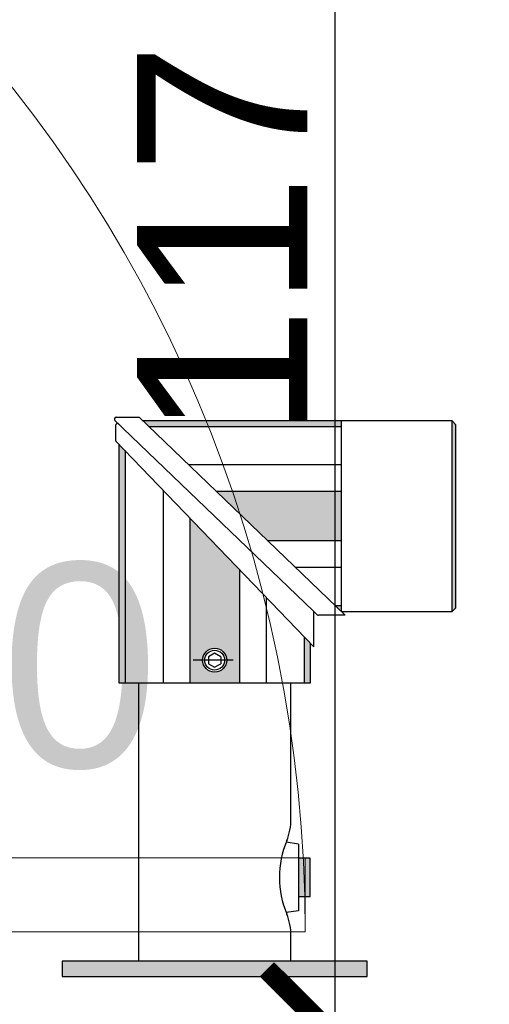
# Model space of a CAD drawing. Header units: millimetres. Extents: x 2709036 to 2756280, y 168165 to 192362.
# Tile 105 of 192: x 2721401 to 2721435, y 186126 to 186198. Entities that reach past the tile are written whole.
import ezdxf

# ---------------------------------------------------------------- set-up
doc = ezdxf.new("R2010")
doc.units = ezdxf.units.MM
doc.header["$MEASUREMENT"] = 0
doc.linetypes.add('ACAD_ISO03W100', pattern=[30, 12, -18])
doc.linetypes.add('MITTE', pattern=[50.8, 31.75, -6.35, 6.35, -6.35])
for name, color, linetype, lineweight in [('__MAZ_EKSP_PROJ', 3, 'Continuous', 0), ('__MAZ_STOLARKA DRZWIOWA NOWA', 7, 'Continuous', 9), ('__MAZ_WYMIARY', 7, 'Continuous', 9)]:
    doc.layers.add(name, color=color, linetype=linetype, lineweight=lineweight)
doc.layers.add('D+H Urządzenia', color=30, linetype='Continuous')
doc.styles.add('Arial', font='arial.ttf')
doc.styles.add('Dimensions', font='arial.ttf')
doc.styles.get("Standard").update_dxf_attribs({"font": 'arial.ttf'})
doc.dimstyles.new('100', dxfattribs={"dimtxt": 10, "dimasz": 10, "dimexe": 18, "dimexo": 15, "dimgap": 9, "dimtad": 1, "dimdec": 1, "dimrnd": 0.5, "dimdsep": 46, "dimtxsty": 'Dimensions', "dimblk": 'ARCHTICK', "dimcen": 9, "dimdle": 10, "dimadec": 1, "dimazin": 2, "dimtfac": 1, "dimtdec": 4, "dimtofl": 0, "dimtmove": 2, "dimatfit": 3, "dimfxl": 1, "dimtolj": 1, "dimtzin": 0, "dimarcsym": 0})

# ---------------------------------------------------------------- blocks, each defined once
blk = doc.blocks.new('_ArchTick')
at = {"color": 0, "linetype": 'ByBlock', "const_width": 0.15}
blk.add_lwpolyline([(-0.5, -0.5), (0.5, 0.5)], dxfattribs=at)
blk = doc.blocks.new('*D19')
at = {"layer": '__MAZ_WYMIARY', "color": 0, "lineweight": -2}
for p, q in [((2721423.803, 186250.648), (2721423.803, 186113.548)), ((2721443.803, 186240.648), (2721413.803, 186240.648)), ((2721423.803, 186123.548), (2721413.803, 186123.548))]:
    blk.add_line(p, q, dxfattribs=at)
at = {"layer": 'Defpoints', "color": 0, "lineweight": 30}
for p in [(2721508.342, 186240.648), (2721423.803, 186123.548), (2721430.936, 186123.548)]:
    blk.add_point(p, dxfattribs=at)
at = {"layer": '__MAZ_WYMIARY', "color": 0, "lineweight": -2, "xscale": 10, "yscale": 10, "zscale": 10}
for p, rotation in [((2721423.803, 186240.648), 90), ((2721423.803, 186123.548), 270)]:
    blk.add_blockref('_ArchTick', p, dxfattribs=dict(at, rotation=rotation))
at = {"layer": '__MAZ_WYMIARY', "color": 0, "lineweight": 5, "insert": (2721415.527, 186182.098), "char_height": 12.5, "attachment_point": 5, "rotation": 90, "style": 'Arial'}
blk.add_mtext('\\A1;117', dxfattribs=at)
blk = doc.blocks.new('*D345')
at = {"layer": '__MAZ_WYMIARY', "color": 0, "lineweight": -2}
for p, q in [((2721423.803, 186250.648), (2721423.803, 186113.548)), ((2721443.803, 186240.648), (2721413.803, 186240.648)), ((2721423.803, 186123.548), (2721413.803, 186123.548))]:
    blk.add_line(p, q, dxfattribs=at)
at = {"layer": 'Defpoints', "color": 0, "lineweight": 30}
for p in [(2721508.342, 186240.648), (2721423.803, 186123.548), (2721430.936, 186123.548)]:
    blk.add_point(p, dxfattribs=at)
at = {"layer": '__MAZ_WYMIARY', "color": 0, "lineweight": -2, "xscale": 10, "yscale": 10, "zscale": 10}
for p, rotation in [((2721423.803, 186240.648), 90), ((2721423.803, 186123.548), 270)]:
    blk.add_blockref('_ArchTick', p, dxfattribs=dict(at, rotation=rotation))
at = {"layer": '__MAZ_WYMIARY', "color": 0, "lineweight": 5, "insert": (2721415.527, 186182.098), "char_height": 12.5, "attachment_point": 5, "rotation": 90, "style": 'Arial'}
blk.add_mtext('\\A1;117', dxfattribs=at)
blk = doc.blocks.new('90')
at = {"color": 0, "linetype": 'Continuous', "lineweight": 5}
for p, q in [((30015.665, -38967.305), (30015.665, -38972.022)), ((30102.835, -38967.305), (30015.665, -38967.305)), ((30015.665, -38967.305), (30015.665, -38972.022)), ((30015.665, -38972.022), (30102.835, -38972.022))]:
    blk.add_line(p, q, dxfattribs=at)
blk.add_arc((30102.835, -38972.022), 87.17, 90, 180, dxfattribs=at)
blk = doc.blocks.new('_gtr')
at = {"layer": 'D+H Urządzenia'}
h = blk.add_hatch(color=256, dxfattribs=at)
h.dxf.hatch_style = 1
h.paths.add_polyline_path([(24.35, 30.39), (23.95, 30.79), (23.95, 10.79), (24.35, 11.19)])
h.paths.add_polyline_path([(-10.34, 27.68), (-10.94, 28.31), (-10.94, 3.28), (-10.34, 3.28)])
h.paths.add_polyline_path([(9.06, 7.51), (8.46, 8.13), (8.46, 3.28), (9.06, 3.28)])
h.paths.add_polyline_path([(12.35, 11.39), (11.72, 11.39), (12.35, 10.79)])
h.paths.add_polyline_path([(12.35, 30.79), (-8.45, 30.79), (-7.83, 30.19), (12.35, 30.19)])
h.paths.add_polyline_path([(12.35, 23.39), (-0.76, 23.39), (4.65, 18.19), (12.35, 18.19)])
h.paths.add_polyline_path([(1.66, 15.2), (-3.54, 20.61), (-3.54, 3.28), (1.66, 3.28)])
h.paths.add_polyline_path([(0.32, 5.68, -1), (-2.2, 5.68, -1)], flags=16)
h.paths.add_polyline_path([(0.1, 5.68, -1), (-1.98, 5.68, -1)], flags=0)
h.paths.add_polyline_path([(-0.94, 6.41), (-0.31, 6.04), (-0.31, 5.31), (-0.94, 4.95), (-1.57, 5.31), (-1.57, 6.04)], flags=0)
h.paths.add_polyline_path([(15.06, -25.92), (-16.94, -25.92), (-16.94, -27.52), (15.06, -27.52)])
h.paths.add_polyline_path([(9.06, -15.12), (7.86, -15.12), (7.86, -19.12), (9.06, -19.12)])
for p, q in [((-11.26, 31.19), (-8.87, 31.19)), ((-8.87, 31.19), (12.76, 10.39)), ((-11.4, 30.85), (9.4, 10.85)), ((-11.34, 30.32), (-11.34, 28.72)), ((23.95, 30.79), (-8.45, 30.79)), ((12.35, 30.19), (-7.83, 30.19)), ((12.35, 10.79), (12.35, 30.79)), ((23.95, 30.79), (24.35, 30.39)), ((23.95, 10.79), (23.95, 30.79)), ((24.35, 11.19), (24.35, 30.39)), ((9.46, 7.09), (-11.34, 28.72)), ((-10.94, 3.28), (-10.94, 28.31)), ((-10.34, 27.68), (-10.34, 3.28)), ((12.35, 26.19), (-3.67, 26.19)), ((-6.34, 23.52), (-6.34, 3.28)), ((12.35, 23.39), (-0.76, 23.39)), ((-3.54, 20.61), (-3.54, 3.28)), ((12.35, 18.19), (4.65, 18.19)), ((1.66, 15.2), (1.66, 3.28)), ((12.35, 15.39), (7.56, 15.39)), ((4.46, 12.29), (4.46, 3.28)), ((12.35, 11.39), (11.72, 11.39)), ((9.4, 10.85), (9.82, 10.45)), ((9.46, 7.09), (9.46, 10.71)), ((12.76, 10.39), (9.96, 10.39)), ((12.35, 10.79), (23.95, 10.79)), ((23.95, 10.79), (24.35, 11.19)), ((8.46, 8.13), (8.46, 3.28)), ((9.06, 7.51), (9.06, 3.28)), ((-0.94, 6.41), (-1.57, 6.04)), ((-0.31, 6.04), (-0.94, 6.41)), ((-1.57, 6.04), (-1.57, 5.31)), ((-1.57, 5.31), (-0.94, 4.95)), ((-0.94, 4.95), (-0.31, 5.31)), ((-0.31, 6.04), (-0.31, 5.31)), ((-8.94, 3.28), (-10.94, 3.28)), ((7.06, 3.28), (-8.94, 3.28)), ((-8.94, 3.28), (-8.94, -25.92)), ((9.06, 3.28), (7.06, 3.28)), ((7.06, -11), (7.06, 3.28)), ((7.06, 3.28), (7.06, 3.28)), ((7.86, -13.62), (6.55, -13.43)), ((7.86, -13.62), (7.86, -20.62)), ((9.06, -15.12), (7.86, -15.12)), ((9.06, -19.12), (9.06, -15.12)), ((7.86, -19.12), (9.06, -19.12)), ((7.86, -20.62), (6.55, -20.82)), ((7.06, -25.92), (7.06, -23.24))]:
    blk.add_line(p, q, dxfattribs=at)
at = {"layer": 'D+H Urządzenia', "linetype": 'MITTE'}
blk.add_line((0.99, 5.68), (-3.21, 5.68), dxfattribs=at)
at = {"layer": 'D+H Urządzenia'}
blk.add_lwpolyline([(15.06, -27.52), (15.06, -25.92), (-16.94, -25.92), (-16.94, -27.52)], close=True, dxfattribs=at)
for radius in [1.26, 1.04]:
    blk.add_circle((-0.94, 5.68), radius, dxfattribs=at)
for centre, radius, start, end in [((-11.26, 30.99), 0.2, 90, 226.1233), ((-11.14, 30.32), 0.2, 46.1233, 180), ((9.26, 10.71), 0.2, 0, 46.1233), ((9.96, 10.59), 0.2, 226.1233, 270), ((1.06, -11), 6, 337.8084, 0), ((16.06, -17.12), 10.2, 157.8084, 202.1916), ((1.06, -23.24), 6, 0, 22.1916)]:
    blk.add_arc(centre, radius, start, end, dxfattribs=at)

msp = doc.modelspace()

# ---------------------------------------------------------------- block references
at = {"xscale": 0.7000000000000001, "yscale": 0.7000000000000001, "zscale": 0.7000000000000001}
msp.add_blockref('_gtr', (2721415.632, 186147.287), dxfattribs=at)
at = {"layer": '__MAZ_STOLARKA DRZWIOWA NOWA', "color": 252, "lineweight": -2, "xscale": -1.150091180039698, "yscale": 1.150091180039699, "zscale": 1.150091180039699, "rotation": 1.221732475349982e-08}
msp.add_blockref('90', (2755942.37, 230952.684), dxfattribs=at)

# ---------------------------------------------------------------- texts
at = {"layer": '__MAZ_EKSP_PROJ', "linetype": 'ACAD_ISO03W100', "insert": (2721410.901, 186158.396), "char_height": 15, "attachment_point": 3}
msp.add_mtext_dynamic_manual_height_columns('EIS30', width=84.96778, gutter_width=12.5, heights=[61.202], dxfattribs=at)

# ---------------------------------------------------------------- dimensions: what is measured, and where the dimension line sits
at = {"layer": '__MAZ_WYMIARY', "color": 252, "lineweight": 5}
for picture in ['*D19', '*D345']:
    dim = msp.add_linear_dim(base=(2721423.803, 186123.548), p1=(2721508.342, 186240.648), p2=(2721430.936, 186123.548), angle=90, dimstyle='100', override={"dimtxt": 12.5, "dimexe": 10, "dimgap": 2, "dimdec": 0, "dimtxsty": 'Arial', "dimtmove": 1, "dimfxl": 20, "dimfxlon": 1}, dxfattribs=at)
    dim.commit()
    dim.dimension.update_dxf_attribs({"geometry": picture, "text_midpoint": (2721415.527, 186182.098)})

doc.saveas('drawing.dxf')
